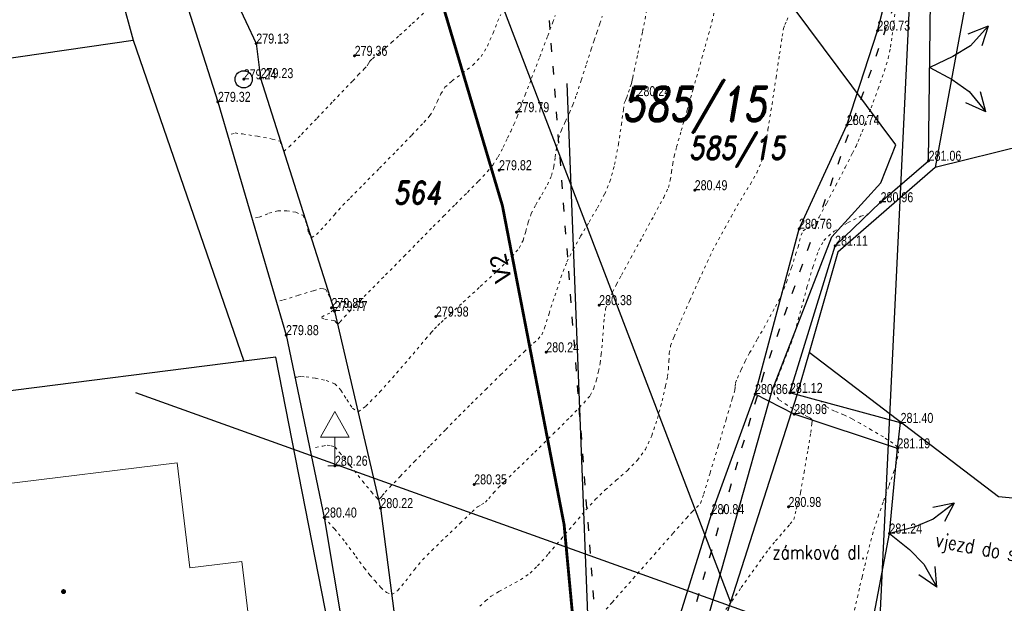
# Model space of a CAD drawing. Header units: feet. Extents: x -783217 to -782936, y -1044805 to -1043930.
# Tile 77 of 81: x -783022 to -782987, y -1044201 to -1044181. Entities that reach past the tile are written whole.
import ezdxf
from ezdxf.enums import TextEntityAlignment as Align

# ---------------------------------------------------------------- set-up
doc = ezdxf.new("R2010")
doc.units = ezdxf.units.FT
doc.header["$MEASUREMENT"] = 0
for name, pattern in [('0.09', [0.8, 0.3, -0.5]), ('ACAD_ISO07W100', [3, 0, -3]), ('V1a', [1, 1, 0]), ('ČÁRKOVANÁ', [0.75, 0.5, -0.25])]:
    doc.linetypes.add(name, pattern=pattern)
for name, color, linetype, lineweight in [('_DZ vodorovné', 5, 'Continuous', 15), ('Dopravní zařízen', 7, 'Continuous', 13), ('KN_hranice pozemků', 140, 'Continuous', 30), ('KN_slučky', 253, 'Continuous', 9), ('Vrstevnice', 250, 'ACAD_ISO07W100', 15), ('Vrstva 51', 7, 'Continuous', 0), ('Z_Popisy', 7, 'Continuous', 9), ('Z_vjezd', 30, 'Continuous', 30), ('Z_VÝŠKY', 7, 'Continuous', 9), ('Z_VÝŠKY NETISK', 252, 'Continuous', 9)]:
    doc.layers.add(name, color=color, linetype=linetype, lineweight=lineweight)
for name, color, linetype in [('KN_POZEMKY 500', 140, 'Continuous'), ('KN_značky kultur', 7, 'Continuous'), ('KN_čísla pozemků', 140, 'Continuous'), ('S_CETIN_NEPROVOZ', 8, '0.09'), ('S_KAN_ZN', 32, 'Continuous'), ('S_optický zaměřený', 200, 'SDELSPOJO'), ('Sítě-NN nadzem', 82, 'SILVNNN'), ('Z_hrany ploch', 7, 'Continuous'), ('Z_oploceni', 3, 'PLOTDRTL'), ('Z_PROPUST', 152, 'Continuous')]:
    doc.layers.add(name, color=color, linetype=linetype)
doc.styles.add('Legend', font='calibri.ttf')
doc.styles.add('RomanD', font='romand.shx', dxfattribs={"width": 0.7, "oblique": 10})
doc.styles.add('ROMANS', font='romans.shx', dxfattribs={"width": 0.8})
doc.styles.add('Style-cs_Working', font='cs_Working.shx')
doc.linetypes.add('6.2321', pattern='A,3.5,-4,[24,dgnlstyle-is.shx,S=0.015865,R=0,X=0,Y=0],6,-3,3.5', length=20)
doc.linetypes.add('PLOTDRTL', pattern='A,5,[95,civil.shx,S=1,R=0,X=0,Y=0],5', length=10)
doc.linetypes.add('SDELSPOJO', pattern='A,7,-6,[31,civil.shx,S=1,R=0,X=0,Y=0],-6', length=19)
doc.linetypes.add('SILVNNN', pattern='A,2,-2,2,-6.5,[28,civil.shx,S=1,R=0,X=0,Y=0],-6.5', length=19)

# ---------------------------------------------------------------- blocks, each defined once
blk = doc.blocks.new('6.200')
at = {"layer": 'S_KAN_ZN', "linetype": 'Continuous'}
blk.add_circle((0, 0), 1, dxfattribs=at)
blk = doc.blocks.new('5.270')
at = {"layer": 'Dopravní zařízen', "linetype": 'Continuous'}
for p, q in [((0, 3.8), (-1, 2)), ((0, 3.8), (1, 2)), ((1, 2), (-1, 2)), ((0, 2), (0, 0)), ((-0.5, 0), (0.5, 0))]:
    blk.add_line(p, q, dxfattribs=at)
blk = doc.blocks.new('4.02_1')
at = {"layer": 'KN_značky kultur', "linetype": 'Continuous'}
h = blk.add_hatch(color=256, dxfattribs=at)
edge = h.paths.add_edge_path()
edge.add_arc((0, 0), 0.175, 0, 360)
blk = doc.blocks.new('Z58')
at = {"layer": 'Z_vjezd'}
for p, q in [((-0.3, 0.4), (-0.16, 0.28)), ((-0.3, 0.4), (-0.24, 0.26)), ((-0.3, 0.4), (-0.16, 0.36)), ((0.16, 0.28), (0.3, 0.4)), ((0.3, 0.4), (0.16, 0.36)), ((0.3, 0.4), (0.24, 0.26)), ((-0.16, 0.28), (-0.08, 0.16)), ((0.08, 0.16), (0.16, 0.28)), ((-0.08, 0.16), (0, 0)), ((0, 0), (0.08, 0.16))]:
    blk.add_line(p, q, dxfattribs=at)

msp = doc.modelspace()

# ---------------------------------------------------------------- linework, layer by layer
at = {"layer": '_DZ vodorovné', "linetype": 'ČÁRKOVANÁ', "const_width": 0.1}
msp.add_lwpolyline([(-783001.658, -1044209.533, 0.073439), (-783008.107, -1044176.185)], format="xyb", dxfattribs=at)
at = {"layer": 'KN_hranice pozemků', "linetype": 'Continuous'}
for p, q in [((-783011.06, -1044163.91), (-782996.9, -1044200.94)), ((-783020.68, -1044170.68), (-783017.78, -1044181.28)), ((-782988.53, -1044179.14), (-782989.74, -1044185.74)), ((-783068.122, -1044188.613), (-783017.78, -1044181.28)), ((-783017.78, -1044181.28), (-783013.92, -1044192.51)), ((-782984.92, -1044184.53), (-782989.74, -1044185.74)), ((-782989.74, -1044185.74), (-782993.14, -1044188.7)), ((-782993.14, -1044188.7), (-782994.15, -1044192.21)), ((-783012.79, -1044192.37), (-783013.92, -1044192.51)), ((-783010.02, -1044206.5), (-783012.79, -1044192.37)), ((-782994.15, -1044192.21), (-782994.58, -1044193.7)), ((-782987.52, -1044197.25), (-782994.15, -1044192.21)), ((-783013.92, -1044192.51), (-783025.6, -1044194)), ((-782994.58, -1044193.7), (-782996.9, -1044200.94)), ((-782980.51, -1044197.95), (-782987.52, -1044197.25)), ((-782996.9, -1044200.94), (-782997.59, -1044203.09))]:
    msp.add_line(p, q, dxfattribs=at)
at = {"layer": 'KN_slučky', "linetype": 'Continuous'}
for p, q in [((-783025.2, -1044197.17), (-783016.25, -1044196.07)), ((-783016.25, -1044196.07), (-783015.8, -1044199.74)), ((-783015.8, -1044199.74), (-783013.99, -1044199.52)), ((-783013.99, -1044199.52), (-783013.53, -1044203.23))]:
    msp.add_line(p, q, dxfattribs=at)
at = {"layer": 'S_CETIN_NEPROVOZ'}
for points in [[(-783020.82, -1044107.54), (-783018.933, -1044121.908), (-783014.254, -1044138.451), (-783013.088, -1044150.982), (-783011.01, -1044170.608), (-783010.12, -1044170.68), (-783006.57, -1044170.232), (-782989.33, -1044174.36), (-782990.65, -1044178.558), (-782995.743, -1044192.969), (-782998.7, -1044202.992), (-783001, -1044209.608), (-783001, -1044210.152), (-782997.68, -1044265.16)], [(-783001, -1044209.608), (-783003.26, -1044180.144), (-783005.53, -1044174.568), (-783010.12, -1044170.68)]]:
    msp.add_lwpolyline(points, dxfattribs=at)
at = {"layer": 'S_optický zaměřený', "ltscale": 0.2, "flags": 128}
msp.add_lwpolyline([(-783000.14, -1044212.67), (-783000.07, -1044209.97), (-782998.21, -1044203.38), (-782995.44, -1044193.54), (-782993.35, -1044188.16), (-782991.64, -1044186.27), (-782991.11, -1044184.94), (-782998.23, -1044175.39)], dxfattribs=at)
at = {"layer": 'Sítě-NN nadzem', "ltscale": 0.2, "flags": 128}
for points in [[(-782991.728, -1044202.931), (-782989.907, -1044164.776)], [(-782991.728, -1044202.931), (-783017.696, -1044193.623)]]:
    msp.add_lwpolyline(points, dxfattribs=at)
at = {"layer": 'Vrstevnice', "ltscale": 0.04}
for points, elevation in [([(-783014.353, -1044184.573), (-783014.221, -1044184.528), (-783013.959, -1044184.562), (-783013.441, -1044184.645), (-783012.92, -1044184.741), (-783012.65, -1044184.815), (-783012.576, -1044185.015), (-783012.515, -1044185.176), (-783012.326, -1044185.008), (-783011.898, -1044184.576), (-783011.347, -1044184.004), (-783010.788, -1044183.418), (-783010.337, -1044182.942), (-783010.108, -1044182.701), (-783009.911, -1044182.499), (-783009.706, -1044182.289), (-783009.601, -1044182.178), (-783009.558, -1044182.095), (-783009.513, -1044182.013), (-783009.417, -1044181.93), (-783009.207, -1044181.754), (-783008.956, -1044181.545), (-783008.738, -1044181.357), (-783008.467, -1044181.111), (-783008.025, -1044180.703), (-783007.545, -1044180.258)], 279.4), ([(-783013.502, -1044187.496), (-783013.374, -1044187.471), (-783013.037, -1044187.335), (-783012.723, -1044187.249), (-783012.416, -1044187.251), (-783012.094, -1044187.299), (-783011.85, -1044187.408), (-783011.727, -1044187.67), (-783011.654, -1044188.01), (-783011.555, -1044188.194), (-783011.373, -1044188.078), (-783011.08, -1044187.769), (-783010.748, -1044187.388), (-783010.45, -1044187.057), (-783010.184, -1044186.787), (-783009.731, -1044186.329), (-783009.171, -1044185.76), (-783008.58, -1044185.158), (-783008.037, -1044184.599), (-783007.62, -1044184.16), (-783007.405, -1044183.917), (-783007.268, -1044183.683), (-783007.147, -1044183.419), (-783007.025, -1044183.157), (-783006.881, -1044182.93), (-783006.635, -1044182.705), (-783006.28, -1044182.441), (-783005.909, -1044182.154), (-783005.615, -1044181.858), (-783005.396, -1044181.486), (-783005.199, -1044181.035), (-783005.039, -1044180.628), (-783004.933, -1044180.384)], 279.6), ([(-783012.654, -1044190.4), (-783012.528, -1044190.365), (-783012.002, -1044190.205), (-783011.475, -1044190.044), (-783011.225, -1044189.97), (-783011.134, -1044189.979), (-783011.05, -1044190.002), (-783010.963, -1044190.169), (-783010.83, -1044190.485), (-783010.781, -1044190.719), (-783010.91, -1044190.826), (-783011.108, -1044190.916), (-783011.204, -1044190.989), (-783011.083, -1044191.041), (-783010.866, -1044191.073), (-783010.739, -1044191.091), (-783010.685, -1044191.16), (-783010.633, -1044191.219), (-783010.55, -1044191.137), (-783010.39, -1044190.958), (-783010.234, -1044190.787), (-783010.017, -1044190.566), (-783009.559, -1044190.102), (-783008.958, -1044189.494), (-783008.314, -1044188.842), (-783007.725, -1044188.245), (-783007.29, -1044187.802), (-783006.927, -1044187.436), (-783006.516, -1044187.024), (-783006.097, -1044186.605), (-783005.712, -1044186.213), (-783005.403, -1044185.884), (-783005.21, -1044185.656), (-783005.024, -1044185.361), (-783004.844, -1044185.021), (-783004.69, -1044184.703), (-783004.583, -1044184.477), (-783004.47, -1044184.227), (-783004.358, -1044183.964), (-783004.286, -1044183.788), (-783004.231, -1044183.624), (-783004.178, -1044183.459), (-783004.077, -1044183.194), (-783003.853, -1044182.609), (-783003.569, -1044181.867), (-783003.289, -1044181.13), (-783003.112, -1044180.655), (-783003.027, -1044180.418)], 279.8), ([(-783012.133, -1044193.072), (-783012.02, -1044193.063), (-783011.9, -1044193.043), (-783011.739, -1044193.059), (-783011.411, -1044193.104), (-783011.036, -1044193.183), (-783010.735, -1044193.299), (-783010.519, -1044193.529), (-783010.314, -1044193.856), (-783010.117, -1044194.151), (-783009.922, -1044194.282), (-783009.647, -1044194.084), (-783009.158, -1044193.583), (-783008.571, -1044192.926), (-783007.999, -1044192.263), (-783007.558, -1044191.741), (-783007.362, -1044191.508), (-783007.242, -1044191.384), (-783007.128, -1044191.267), (-783007.016, -1044191.156), (-783006.903, -1044191.046), (-783006.7, -1044190.862), (-783006.241, -1044190.445), (-783005.647, -1044189.901), (-783005.04, -1044189.335), (-783004.545, -1044188.853), (-783004.283, -1044188.56), (-783004.152, -1044188.284), (-783004.055, -1044187.968), (-783003.968, -1044187.644), (-783003.865, -1044187.347), (-783003.705, -1044187.04), (-783003.499, -1044186.689), (-783003.298, -1044186.336), (-783003.152, -1044186.018), (-783003.075, -1044185.707), (-783003.027, -1044185.368), (-783002.982, -1044185.029), (-783002.916, -1044184.72), (-783002.807, -1044184.428), (-783002.671, -1044184.127), (-783002.529, -1044183.827), (-783002.406, -1044183.539), (-783002.284, -1044183.19), (-783002.113, -1044182.671), (-783001.928, -1044182.101), (-783001.767, -1044181.599), (-783001.665, -1044181.286), (-783001.573, -1044181.012), (-783001.468, -1044180.7), (-783001.38, -1044180.44)], 280), ([(-783011.404, -1044195.532), (-783011.156, -1044195.481), (-783011, -1044195.448), (-783010.861, -1044195.466), (-783010.731, -1044195.508), (-783010.558, -1044195.712), (-783010.192, -1044196.168), (-783009.76, -1044196.707), (-783009.453, -1044197.081), (-783009.289, -1044197.272), (-783009.226, -1044197.335), (-783009.211, -1044197.344), (-783009.19, -1044197.339), (-783009.144, -1044197.305), (-783009.072, -1044197.214), (-783008.978, -1044197.092), (-783008.815, -1044196.921), (-783008.447, -1044196.54), (-783007.948, -1044196.024), (-783007.392, -1044195.45), (-783006.852, -1044194.897), (-783006.403, -1044194.44), (-783005.966, -1044194.004), (-783005.456, -1044193.499), (-783004.934, -1044192.986), (-783004.465, -1044192.526), (-783004.111, -1044192.18), (-783003.934, -1044192.008), (-783003.783, -1044191.876), (-783003.624, -1044191.74), (-783003.497, -1044191.593), (-783003.4, -1044191.342), (-783003.241, -1044190.847), (-783003.042, -1044190.222), (-783002.826, -1044189.58), (-783002.615, -1044189.033), (-783002.407, -1044188.614), (-783002.138, -1044188.143), (-783001.843, -1044187.644), (-783001.551, -1044187.142), (-783001.297, -1044186.662), (-783001.111, -1044186.227), (-783000.951, -1044185.636), (-783000.816, -1044184.925), (-783000.711, -1044184.236), (-783000.641, -1044183.71), (-783000.611, -1044183.487), (-783000.57, -1044183.388), (-783000.526, -1044183.29), (-783000.462, -1044183.097), (-783000.403, -1044182.914), (-783000.375, -1044182.833), (-783000.348, -1044182.754), (-783000.332, -1044182.674), (-783000.316, -1044182.594), (-783000.263, -1044182.348), (-783000.135, -1044181.751), (-782999.972, -1044180.975), (-782999.816, -1044180.196)], 280.2), ([(-783011.11, -1044197.98), (-783010.742, -1044198.374), (-783010.359, -1044198.854), (-783009.999, -1044199.338), (-783009.702, -1044199.744), (-783009.508, -1044199.99), (-783009.328, -1044200.196), (-783009.129, -1044200.424), (-783008.929, -1044200.607), (-783008.746, -1044200.676), (-783008.532, -1044200.532), (-783008.253, -1044200.199), (-783007.95, -1044199.8), (-783007.665, -1044199.457), (-783007.337, -1044199.129), (-783006.858, -1044198.663), (-783006.35, -1044198.175), (-783005.936, -1044197.782), (-783005.742, -1044197.603), (-783005.604, -1044197.523), (-783005.469, -1044197.442), (-783005.351, -1044197.316), (-783005.18, -1044197.116), (-783005.013, -1044196.926), (-783004.799, -1044196.715), (-783004.344, -1044196.274), (-783003.744, -1044195.691), (-783003.095, -1044195.055), (-783002.49, -1044194.454), (-783002.027, -1044193.976), (-783001.799, -1044193.709), (-783001.678, -1044193.454), (-783001.586, -1044193.163), (-783001.514, -1044192.862), (-783001.456, -1044192.577), (-783001.416, -1044192.268), (-783001.378, -1044191.834), (-783001.342, -1044191.365), (-783001.304, -1044190.95), (-783001.263, -1044190.68), (-783001.16, -1044190.391), (-783001.022, -1044190.097), (-783000.883, -1044189.819), (-783000.712, -1044189.5), (-783000.38, -1044188.897), (-782999.97, -1044188.15), (-782999.561, -1044187.398), (-782999.233, -1044186.78), (-782999.069, -1044186.436), (-782999.001, -1044186.177), (-782998.956, -1044185.896), (-782998.918, -1044185.612), (-782998.87, -1044185.346), (-782998.782, -1044185.017), (-782998.619, -1044184.442), (-782998.415, -1044183.73), (-782998.204, -1044182.995), (-782998.019, -1044182.347), (-782997.896, -1044181.899), (-782997.785, -1044181.502), (-782997.662, -1044181.076), (-782997.545, -1044180.647), (-782997.453, -1044180.241)], 280.4), ([(-783001.683, -1044201.681), (-783001.036, -1044200.949), (-783000.297, -1044200.111), (-782999.557, -1044199.27), (-782998.906, -1044198.532), (-782998.436, -1044197.999), (-782998.238, -1044197.775), (-782998.082, -1044197.634), (-782997.945, -1044197.483), (-782997.835, -1044197.156), (-782997.609, -1044196.42), (-782997.326, -1044195.482), (-782997.048, -1044194.548), (-782996.835, -1044193.824), (-782996.746, -1044193.519), (-782996.735, -1044193.395), (-782996.721, -1044193.271), (-782996.652, -1044193.1), (-782996.518, -1044192.794), (-782996.382, -1044192.504), (-782996.228, -1044192.222), (-782995.951, -1044191.734), (-782995.625, -1044191.155), (-782995.322, -1044190.603), (-782995.116, -1044190.192), (-782994.94, -1044189.744), (-782994.764, -1044189.233), (-782994.62, -1044188.783), (-782994.536, -1044188.518), (-782994.483, -1044188.317), (-782994.429, -1044188.106), (-782994.356, -1044187.947), (-782994.229, -1044187.855), (-782994.066, -1044187.782), (-782993.93, -1044187.694), (-782993.794, -1044187.467), (-782993.532, -1044186.978), (-782993.208, -1044186.357), (-782992.886, -1044185.732), (-782992.632, -1044185.233), (-782992.508, -1044184.986), (-782992.434, -1044184.823), (-782992.361, -1044184.651), (-782992.294, -1044184.484), (-782992.187, -1044184.204), (-782991.981, -1044183.654), (-782991.737, -1044182.987), (-782991.517, -1044182.357), (-782991.38, -1044181.915), (-782991.302, -1044181.524), (-782991.243, -1044181.107), (-782991.192, -1044180.687), (-782991.137, -1044180.29)], 280.8), ([(-783005.659, -1044201.085), (-783005.464, -1044200.898), (-783005.268, -1044200.734), (-783004.998, -1044200.569), (-783004.629, -1044200.374), (-783004.239, -1044200.158), (-783003.903, -1044199.929), (-783003.641, -1044199.669), (-783003.263, -1044199.247), (-783002.822, -1044198.734), (-783002.367, -1044198.2), (-783001.951, -1044197.715), (-783001.625, -1044197.351), (-783001.277, -1044197.014), (-783000.891, -1044196.675), (-783000.503, -1044196.329), (-783000.151, -1044195.971), (-782999.872, -1044195.596), (-782999.651, -1044195.116), (-782999.454, -1044194.516), (-782999.29, -1044193.901), (-782999.17, -1044193.377), (-782999.101, -1044193.048), (-782999.069, -1044192.787), (-782999.054, -1044192.509), (-782999.036, -1044192.232), (-782998.992, -1044191.975), (-782998.871, -1044191.653), (-782998.628, -1044191.082), (-782998.318, -1044190.38), (-782997.994, -1044189.662), (-782997.711, -1044189.047), (-782997.523, -1044188.65), (-782997.322, -1044188.262), (-782997.1, -1044187.859), (-782996.874, -1044187.459), (-782996.663, -1044187.08), (-782996.443, -1044186.706), (-782996.203, -1044186.315), (-782995.98, -1044185.918), (-782995.809, -1044185.527), (-782995.713, -1044185.114), (-782995.586, -1044184.403), (-782995.445, -1044183.521), (-782995.305, -1044182.598), (-782995.18, -1044181.763), (-782995.088, -1044181.145), (-782995.044, -1044180.873), (-782994.994, -1044180.738), (-782994.933, -1044180.599), (-782994.88, -1044180.465)], 280.6), ([(-782997.056, -1044201.196), (-782996.852, -1044200.902), (-782996.52, -1044200.429), (-782996.141, -1044199.891), (-782995.793, -1044199.404), (-782995.557, -1044199.083), (-782995.32, -1044198.795), (-782995.045, -1044198.478), (-782994.809, -1044198.204), (-782994.688, -1044198.046), (-782994.632, -1044197.852), (-782994.598, -1044197.682), (-782994.552, -1044197.548), (-782994.507, -1044197.415), (-782994.448, -1044197.099), (-782994.325, -1044196.405), (-782994.185, -1044195.585), (-782994.092, -1044195.006), (-782994.05, -1044194.701), (-782994.04, -1044194.591), (-782994.042, -1044194.569), (-782994.057, -1044194.546), (-782994.104, -1044194.504), (-782994.201, -1044194.452), (-782994.332, -1044194.388), (-782994.445, -1044194.325), (-782994.581, -1044194.251), (-782994.708, -1044194.175), (-782994.918, -1044194.049), (-782995.205, -1044193.854), (-782995.383, -1044193.638), (-782995.356, -1044193.415), (-782995.231, -1044193.041), (-782995.053, -1044192.587), (-782994.865, -1044192.119), (-782994.713, -1044191.707), (-782994.587, -1044191.272), (-782994.418, -1044190.643), (-782994.223, -1044189.925), (-782994.017, -1044189.222), (-782993.816, -1044188.64), (-782993.636, -1044188.285), (-782993.275, -1044187.965), (-782992.789, -1044187.664), (-782992.336, -1044187.442), (-782992.074, -1044187.355)], 281), ([(-782992.559, -1044201.214), (-782992.459, -1044200.767), (-782992.369, -1044200.374), (-782992.295, -1044200.061), (-782992.204, -1044199.666), (-782992.101, -1044199.231), (-782991.992, -1044198.794), (-782991.883, -1044198.397), (-782991.739, -1044197.949), (-782991.548, -1044197.402), (-782991.353, -1044196.854), (-782991.195, -1044196.405), (-782991.116, -1044196.156), (-782991.065, -1044195.938), (-782991.028, -1044195.708), (-782991.055, -1044195.518), (-782991.217, -1044195.375), (-782991.551, -1044195.161), (-782991.962, -1044194.918), (-782992.357, -1044194.693), (-782992.641, -1044194.529), (-782992.933, -1044194.39), (-782993.262, -1044194.255), (-782993.548, -1044194.104), (-782993.714, -1044193.92)], 281.2)]:
    msp.add_lwpolyline(points, dxfattribs=dict(at, elevation=elevation))
at = {"layer": 'Vrstva 51', "color": 7, "linetype": 'Continuous', "lineweight": 53}
for p in [(-782991.76, -1044180.95), (-783013.48, -1044181.4), (-783010.04, -1044181.83), (-783013.92, -1044182.65), (-783013.33, -1044182.61), (-783014.82, -1044183.44), (-783000.15, -1044183.24), (-783004.38, -1044183.8), (-782992.83, -1044184.25), (-782989.97, -1044185.5), (-783004.99, -1044185.83), (-782998.15, -1044186.53), (-782991.65, -1044186.95), (-782994.5, -1044187.88), (-782993.24, -1044188.47), (-783010.85, -1044190.65), (-783010.74, -1044190.76), (-783001.49, -1044190.55), (-783007.2, -1044190.95), (-783012.44, -1044191.6), (-783003.34, -1044192.2), (-782996.04, -1044193.66), (-782994.82, -1044193.62), (-782994.67, -1044194.36), (-782990.95, -1044194.67), (-782991.06, -1044195.56), (-783010.73, -1044196.17), (-783005.86, -1044196.82), (-783009.14, -1044197.65), (-782994.87, -1044197.61), (-783011.11, -1044197.98), (-782997.56, -1044197.86), (-782991.34, -1044198.54)]:
    msp.add_point(p, dxfattribs=at)
at = {"layer": 'Z_hrany ploch', "linetype": 'Continuous', "flags": 128}
for points in [[(-782991.06, -1044195.56), (-782994.67, -1044194.36), (-782996.04, -1044193.66), (-782994.5, -1044187.88), (-782992.83, -1044184.25), (-782991.76, -1044180.95), (-782990.83, -1044177.34), (-782989.35, -1044173.38), (-782986.64, -1044166.9)], [(-783018.56, -1044171.48), (-783016.37, -1044175.23), (-783013.48, -1044181.4), (-783013.33, -1044182.61), (-783010.74, -1044190.76), (-783009.14, -1044197.65), (-783008.33, -1044203.87), (-783007.86, -1044208.66), (-783007.32, -1044214.5), (-783006.88, -1044218.02), (-783006.49, -1044227.11), (-783006.56, -1044231.05), (-783006.13, -1044240.7), (-783005.92, -1044245.7), (-783005.87, -1044251.39), (-783005.5, -1044256.89), (-783004.81, -1044271.46), (-783003.9, -1044281.4), (-783003.68, -1044286.25), (-783003.33, -1044292.49)], [(-782997.8, -1044202.55), (-782998.91, -1044202.21), (-782997.56, -1044197.86), (-782996.04, -1044193.66)]]:
    msp.add_lwpolyline(points, dxfattribs=at)
at = {"layer": 'Z_oploceni', "ltscale": 0.5, "flags": 128}
for points in [[(-783018.15, -1044175.19), (-783015.86, -1044180.19), (-783014.82, -1044183.44), (-783012.44, -1044191.6), (-783011.11, -1044197.98), (-783010.12, -1044203.89), (-783009.25, -1044208.94), (-783009.28, -1044209.14)], [(-782991.06, -1044195.56), (-782990.95, -1044194.67), (-782994.82, -1044193.62), (-782993.24, -1044188.47), (-782991.65, -1044186.95), (-782989.97, -1044185.5)]]:
    msp.add_lwpolyline(points, dxfattribs=at)
at = {"layer": 'Z_PROPUST', "linetype": '6.2321', "ltscale": 0.1}
msp.add_lwpolyline([(-782995.477, -1044340.351), (-782996.02, -1044303.04), (-782998.078, -1044278.195), (-782999.939, -1044251.377), (-783002.61, -1044182.797)], dxfattribs=at)
at = {"layer": 'Z_vjezd', "flags": 128}
for points in [[(-782989.97, -1044185.5), (-782989.89, -1044178.97)], [(-782991.96, -1044201.79), (-782991.34, -1044198.54), (-782991.06, -1044195.56)]]:
    msp.add_lwpolyline(points, dxfattribs=at)

# ---------------------------------------------------------------- block references
at = {"layer": 'Dopravní zařízen', "linetype": 'Continuous', "xscale": 0.5, "yscale": 0.5, "zscale": 0.5}
msp.add_blockref('5.270', (-783010.73, -1044196.17), dxfattribs=at)
at = {"layer": 'KN_značky kultur', "linetype": 'Continuous', "xscale": 0.5, "yscale": 0.5, "zscale": 0.6699992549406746}
msp.add_blockref('4.02_1', (-783020.22, -1044200.57), dxfattribs=at)
at = {"layer": 'S_KAN_ZN', "linetype": 'Continuous', "xscale": 0.3, "yscale": 0.3, "zscale": 0.5}
msp.add_blockref('6.200', (-783013.92, -1044182.65), dxfattribs=at)
at = {"layer": 'Z_vjezd'}
for p, xscale, yscale, rotation in [((-782989.93, -1044182.235), 5, 5, 268.4099226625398), ((-782991.34, -1044198.54), 4.999999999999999, 4.999999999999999, 258.2424173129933)]:
    msp.add_blockref('Z58', p, dxfattribs=dict(at, xscale=xscale, yscale=yscale, rotation=rotation))

# ---------------------------------------------------------------- texts
at = {"layer": '_DZ vodorovné', "linetype": 'V1a', "style": 'Legend'}
msp.add_text('V2', height=0.6, rotation=102.7428, dxfattribs=at).set_placement((-783005.121, -1044189.825), align=Align.TOP_LEFT)
at = {"layer": 'KN_POZEMKY 500', "linetype": 'Continuous', "style": 'RomanD', "oblique": 10, "width": 0.8}
msp.add_text('585/15', height=1.2, dxfattribs=at).set_placement((-782998.169, -1044184.11), align=Align.CENTER)
at = {"layer": 'KN_čísla pozemků', "linetype": 'Continuous', "style": 'RomanD', "oblique": 10, "width": 0.8}
for s, p in [('585/15', (-782996.67, -1044185.45)), ('564', (-783007.859, -1044187.018))]:
    msp.add_text(s, height=0.8, dxfattribs=at).set_placement(p, align=Align.CENTER)
at = {"layer": 'Z_Popisy', "linetype": 'Continuous', "style": 'ROMANS', "width": 0.8}
msp.add_text('vjezd do stavebnin', height=0.5, rotation=349.3959, dxfattribs=at).set_placement((-782989.763, -1044198.991))
msp.add_text('zámková dl. ', height=0.5, dxfattribs=at).set_placement((-782995.436, -1044199.441))
at = {"layer": 'Z_VÝŠKY', "linetype": 'Continuous', "style": 'Style-cs_Working', "width": 0.8}
for s, p in [('280.73', (-782991.76, -1044180.95)), ('279.13', (-783013.48, -1044181.4)), ('279.36', (-783010.04, -1044181.83)), ('279.24', (-783013.92, -1044182.65)), ('279.32', (-783014.82, -1044183.44)), ('280.24', (-783000.15, -1044183.24)), ('279.79', (-783004.38, -1044183.8)), ('280.74', (-782992.83, -1044184.25)), ('281.06', (-782989.97, -1044185.5)), ('279.82', (-783004.99, -1044185.83)), ('280.49', (-782998.15, -1044186.53)), ('280.96', (-782991.65, -1044186.95)), ('280.76', (-782994.5, -1044187.88)), ('281.11', (-782993.24, -1044188.47)), ('279.85', (-783010.85, -1044190.65)), ('280.38', (-783001.49, -1044190.55)), ('279.98', (-783007.2, -1044190.95)), ('279.88', (-783012.44, -1044191.6)), ('280.24', (-783003.34, -1044192.2)), ('280.86', (-782996.04, -1044193.66)), ('280.96', (-782994.67, -1044194.36)), ('281.40', (-782990.95, -1044194.67)), ('281.19', (-782991.06, -1044195.56)), ('280.26', (-783010.73, -1044196.17)), ('280.35', (-783005.86, -1044196.82)), ('280.22', (-783009.14, -1044197.65)), ('280.40', (-783011.11, -1044197.98)), ('280.84', (-782997.56, -1044197.86)), ('281.24', (-782991.34, -1044198.54))]:
    msp.add_text(s, height=0.35, dxfattribs=at).set_placement(p)
at = {"layer": 'Z_VÝŠKY NETISK', "linetype": 'Continuous', "style": 'Style-cs_Working', "width": 0.8}
for s, p in [('279.23', (-783013.33, -1044182.61)), ('279.77', (-783010.74, -1044190.76)), ('281.12', (-782994.82, -1044193.62)), ('280.98', (-782994.87, -1044197.61))]:
    msp.add_text(s, height=0.35, dxfattribs=at).set_placement(p)

doc.saveas('drawing.dxf')
